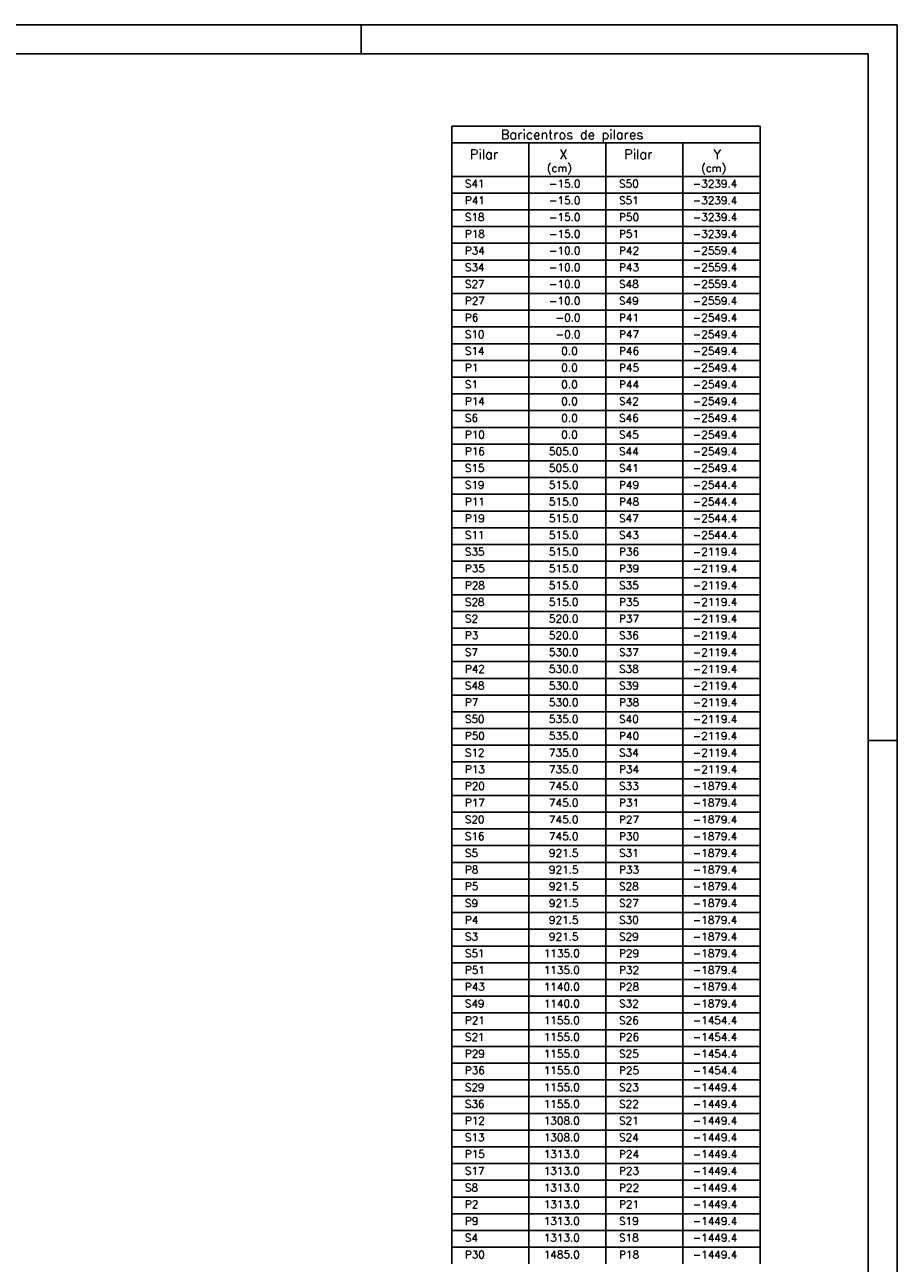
# Model space of a CAD drawing. Extents: x 0 to 119, y 0 to 84.
# Tile 9 of 9: x 89 to 119, y 41 to 84. Entities that reach past the tile are written whole.
import ezdxf

# ---------------------------------------------------------------- set-up
doc = ezdxf.new("R2010")
doc.units = 0
doc.header["$MEASUREMENT"] = 0
doc.layers.add('1', color=1, linetype='CONTINUOUS')
doc.layers.add('8', color=8, linetype='CONTINUOUS')
doc.styles.get("Standard").update_dxf_attribs({"font": 'ROMANS.SHX'})

msp = doc.modelspace()

# ---------------------------------------------------------------- linework, layer by layer
at = {"layer": '1', "linetype": 'Continuous'}
for p, q in [((0, 84.1), (118.9, 84.1)), ((100.4, 83.1), (100.4, 84.1)), ((118.9, 0), (118.9, 84.1)), ((103.521, 80.6), (103.521, 78.867)), ((103.521, 80.6), (114.166, 80.6)), ((114.166, 80.022), (114.166, 80.6)), ((103.521, 80.022), (114.166, 80.022)), ((106.182, 78.867), (106.182, 80.022)), ((108.843, 78.867), (108.843, 80.022)), ((111.505, 78.867), (111.505, 80.022)), ((114.166, 78.867), (114.166, 80.022)), ((103.521, 78.867), (108.843, 78.867)), ((103.521, 78.29), (103.521, 78.867)), ((103.521, 78.867), (103.521, 78.339)), ((106.182, 78.867), (106.182, 78.29)), ((108.843, 78.867), (114.166, 78.867)), ((108.843, 78.867), (108.843, 78.29)), ((111.505, 78.867), (111.505, 78.29)), ((114.166, 78.867), (114.166, 78.29)), ((103.521, 78.29), (114.166, 78.29)), ((103.521, 77.712), (103.521, 78.29)), ((103.521, 78.29), (103.521, 77.762)), ((106.182, 78.29), (106.182, 77.712)), ((108.843, 78.29), (108.843, 77.712)), ((111.505, 78.29), (111.505, 77.712)), ((114.166, 78.29), (114.166, 77.712)), ((103.521, 77.712), (114.166, 77.712)), ((103.521, 77.135), (103.521, 77.712)), ((103.521, 77.712), (103.521, 77.184)), ((106.182, 77.712), (106.182, 77.135)), ((108.843, 77.712), (108.843, 77.135)), ((111.505, 77.712), (111.505, 77.135)), ((114.166, 77.712), (114.166, 77.135)), ((103.521, 77.135), (114.166, 77.135)), ((103.521, 76.557), (103.521, 77.135)), ((103.521, 77.135), (103.521, 76.607)), ((106.182, 77.135), (106.182, 76.557)), ((108.843, 77.135), (108.843, 76.557)), ((111.505, 77.135), (111.505, 76.557)), ((114.166, 77.135), (114.166, 76.557)), ((103.521, 76.557), (114.166, 76.557)), ((103.521, 75.98), (103.521, 76.557)), ((103.521, 76.557), (103.521, 76.029)), ((106.182, 76.557), (106.182, 75.98)), ((108.843, 76.557), (108.843, 75.98)), ((111.505, 76.557), (111.505, 75.98)), ((114.166, 76.557), (114.166, 75.98)), ((103.521, 75.98), (114.166, 75.98)), ((103.521, 75.402), (103.521, 75.98)), ((103.521, 75.98), (103.521, 75.452)), ((106.182, 75.98), (106.182, 75.402)), ((108.843, 75.98), (108.843, 75.402)), ((111.505, 75.98), (111.505, 75.402)), ((114.166, 75.98), (114.166, 75.402)), ((103.521, 75.402), (114.166, 75.402)), ((103.521, 74.825), (103.521, 75.402)), ((103.521, 75.402), (103.521, 74.874)), ((106.182, 75.402), (106.182, 74.825)), ((108.843, 75.402), (108.843, 74.825)), ((111.505, 75.402), (111.505, 74.825)), ((114.166, 75.402), (114.166, 74.825)), ((103.521, 74.825), (114.166, 74.825)), ((103.521, 74.247), (103.521, 74.825)), ((103.521, 74.825), (103.521, 74.297)), ((106.182, 74.825), (106.182, 74.247)), ((108.843, 74.825), (108.843, 74.247)), ((111.505, 74.825), (111.505, 74.247)), ((114.166, 74.825), (114.166, 74.247)), ((103.521, 74.247), (114.166, 74.247)), ((103.521, 73.67), (103.521, 74.247)), ((103.521, 74.247), (103.521, 73.719)), ((106.182, 74.247), (106.182, 73.67)), ((108.843, 74.247), (108.843, 73.67)), ((111.505, 74.247), (111.505, 73.67)), ((114.166, 74.247), (114.166, 73.67)), ((103.521, 73.67), (114.166, 73.67)), ((103.521, 73.092), (103.521, 73.67)), ((103.521, 73.67), (103.521, 73.142)), ((106.182, 73.67), (106.182, 73.092)), ((108.843, 73.67), (108.843, 73.092)), ((111.505, 73.67), (111.505, 73.092)), ((114.166, 73.67), (114.166, 73.092)), ((103.521, 73.092), (114.166, 73.092)), ((103.521, 72.515), (103.521, 73.092)), ((103.521, 73.092), (103.521, 72.564)), ((106.182, 73.092), (106.182, 72.515)), ((108.843, 73.092), (108.843, 72.515)), ((111.505, 73.092), (111.505, 72.515)), ((114.166, 73.092), (114.166, 72.515)), ((103.521, 72.515), (114.166, 72.515)), ((103.521, 71.937), (103.521, 72.515)), ((103.521, 72.515), (103.521, 71.987)), ((106.182, 72.515), (106.182, 71.937)), ((108.843, 72.515), (108.843, 71.937)), ((111.505, 72.515), (111.505, 71.937)), ((114.166, 72.515), (114.166, 71.937)), ((103.521, 71.937), (114.166, 71.937)), ((103.521, 71.36), (103.521, 71.937)), ((103.521, 71.937), (103.521, 71.409)), ((106.182, 71.937), (106.182, 71.36)), ((108.843, 71.937), (108.843, 71.36)), ((111.505, 71.937), (111.505, 71.36)), ((114.166, 71.937), (114.166, 71.36)), ((103.521, 71.36), (114.166, 71.36)), ((103.521, 70.782), (103.521, 71.36)), ((103.521, 71.36), (103.521, 70.832)), ((106.182, 71.36), (106.182, 70.782)), ((108.843, 71.36), (108.843, 70.782)), ((111.505, 71.36), (111.505, 70.782)), ((114.166, 71.36), (114.166, 70.782)), ((103.521, 70.782), (114.166, 70.782)), ((103.521, 70.205), (103.521, 70.782)), ((103.521, 70.782), (103.521, 70.254)), ((106.182, 70.782), (106.182, 70.205)), ((108.843, 70.782), (108.843, 70.205)), ((111.505, 70.782), (111.505, 70.205)), ((114.166, 70.782), (114.166, 70.205)), ((103.521, 70.205), (114.166, 70.205)), ((103.521, 69.627), (103.521, 70.205)), ((103.521, 70.205), (103.521, 69.677)), ((106.182, 70.205), (106.182, 69.627)), ((108.843, 70.205), (108.843, 69.627)), ((111.505, 70.205), (111.505, 69.627)), ((114.166, 70.205), (114.166, 69.627)), ((103.521, 69.627), (114.166, 69.627)), ((103.521, 69.05), (103.521, 69.627)), ((103.521, 69.627), (103.521, 69.099)), ((106.182, 69.627), (106.182, 69.05)), ((108.843, 69.627), (108.843, 69.05)), ((111.505, 69.627), (111.505, 69.05)), ((114.166, 69.627), (114.166, 69.05)), ((103.521, 69.05), (114.166, 69.05)), ((103.521, 68.472), (103.521, 69.05)), ((103.521, 69.05), (103.521, 68.522)), ((106.182, 69.05), (106.182, 68.472)), ((108.843, 69.05), (108.843, 68.472)), ((111.505, 69.05), (111.505, 68.472)), ((114.166, 69.05), (114.166, 68.472)), ((103.521, 68.472), (114.166, 68.472)), ((103.521, 67.895), (103.521, 68.472)), ((103.521, 68.472), (103.521, 67.944)), ((106.182, 68.472), (106.182, 67.895)), ((108.843, 68.472), (108.843, 67.895)), ((111.505, 68.472), (111.505, 67.895)), ((114.166, 68.472), (114.166, 67.895)), ((103.521, 67.895), (114.166, 67.895)), ((103.521, 67.317), (103.521, 67.895)), ((103.521, 67.895), (103.521, 67.367)), ((106.182, 67.895), (106.182, 67.317)), ((108.843, 67.895), (108.843, 67.317)), ((111.505, 67.895), (111.505, 67.317)), ((114.166, 67.895), (114.166, 67.317)), ((103.521, 67.317), (114.166, 67.317)), ((103.521, 66.74), (103.521, 67.317)), ((103.521, 67.317), (103.521, 66.789)), ((106.182, 67.317), (106.182, 66.74)), ((108.843, 67.317), (108.843, 66.74)), ((111.505, 67.317), (111.505, 66.74)), ((114.166, 67.317), (114.166, 66.74)), ((103.521, 66.74), (114.166, 66.74)), ((103.521, 66.162), (103.521, 66.74)), ((103.521, 66.74), (103.521, 66.212)), ((106.182, 66.74), (106.182, 66.162)), ((108.843, 66.74), (108.843, 66.162)), ((111.505, 66.74), (111.505, 66.162)), ((114.166, 66.74), (114.166, 66.162)), ((103.521, 66.162), (114.166, 66.162)), ((103.521, 65.585), (103.521, 66.162)), ((103.521, 66.162), (103.521, 65.634)), ((106.182, 66.162), (106.182, 65.585)), ((108.843, 66.162), (108.843, 65.585)), ((111.505, 66.162), (111.505, 65.585)), ((114.166, 66.162), (114.166, 65.585)), ((103.521, 65.585), (114.166, 65.585)), ((103.521, 65.007), (103.521, 65.585)), ((103.521, 65.585), (103.521, 65.057)), ((106.182, 65.585), (106.182, 65.007)), ((108.843, 65.585), (108.843, 65.007)), ((111.505, 65.585), (111.505, 65.007)), ((114.166, 65.585), (114.166, 65.007)), ((103.521, 65.007), (114.166, 65.007)), ((103.521, 64.43), (103.521, 65.007)), ((103.521, 65.007), (103.521, 64.479)), ((106.182, 65.007), (106.182, 64.43)), ((108.843, 65.007), (108.843, 64.43)), ((111.505, 65.007), (111.505, 64.43)), ((114.166, 65.007), (114.166, 64.43)), ((103.521, 64.43), (114.166, 64.43)), ((103.521, 63.852), (103.521, 64.43)), ((103.521, 64.43), (103.521, 63.902)), ((106.182, 64.43), (106.182, 63.852)), ((108.843, 64.43), (108.843, 63.852)), ((111.505, 64.43), (111.505, 63.852)), ((114.166, 64.43), (114.166, 63.852)), ((103.521, 63.852), (114.166, 63.852)), ((103.521, 63.275), (103.521, 63.852)), ((103.521, 63.852), (103.521, 63.324)), ((106.182, 63.852), (106.182, 63.275)), ((108.843, 63.852), (108.843, 63.275)), ((111.505, 63.852), (111.505, 63.275)), ((114.166, 63.852), (114.166, 63.275)), ((103.521, 63.275), (114.166, 63.275)), ((103.521, 62.697), (103.521, 63.275)), ((103.521, 63.275), (103.521, 62.747)), ((106.182, 63.275), (106.182, 62.697)), ((108.843, 63.275), (108.843, 62.697)), ((111.505, 63.275), (111.505, 62.697)), ((114.166, 63.275), (114.166, 62.697)), ((103.521, 62.697), (114.166, 62.697)), ((103.521, 62.12), (103.521, 62.697)), ((103.521, 62.697), (103.521, 62.169)), ((106.182, 62.697), (106.182, 62.12)), ((108.843, 62.697), (108.843, 62.12)), ((111.505, 62.697), (111.505, 62.12)), ((114.166, 62.697), (114.166, 62.12)), ((103.521, 62.12), (114.166, 62.12)), ((103.521, 61.542), (103.521, 62.12)), ((103.521, 62.12), (103.521, 61.592)), ((106.182, 62.12), (106.182, 61.542)), ((108.843, 62.12), (108.843, 61.542)), ((111.505, 62.12), (111.505, 61.542)), ((114.166, 62.12), (114.166, 61.542)), ((103.521, 61.542), (114.166, 61.542)), ((103.521, 60.965), (103.521, 61.542)), ((103.521, 61.542), (103.521, 61.014)), ((106.182, 61.542), (106.182, 60.965)), ((108.843, 61.542), (108.843, 60.965)), ((111.505, 61.542), (111.505, 60.965)), ((114.166, 61.542), (114.166, 60.965)), ((103.521, 60.965), (114.166, 60.965)), ((103.521, 60.387), (103.521, 60.965)), ((103.521, 60.965), (103.521, 60.437)), ((106.182, 60.965), (106.182, 60.387)), ((108.843, 60.965), (108.843, 60.387)), ((111.505, 60.965), (111.505, 60.387)), ((114.166, 60.965), (114.166, 60.387)), ((103.521, 60.387), (114.166, 60.387)), ((103.521, 59.81), (103.521, 60.387)), ((103.521, 60.387), (103.521, 59.859)), ((106.182, 60.387), (106.182, 59.81)), ((108.843, 60.387), (108.843, 59.81)), ((111.505, 60.387), (111.505, 59.81)), ((114.166, 60.387), (114.166, 59.81)), ((103.521, 59.81), (114.166, 59.81)), ((103.521, 59.232), (103.521, 59.81)), ((103.521, 59.81), (103.521, 59.282)), ((106.182, 59.81), (106.182, 59.232)), ((108.843, 59.81), (108.843, 59.232)), ((111.505, 59.81), (111.505, 59.232)), ((114.166, 59.81), (114.166, 59.232)), ((103.521, 59.232), (114.166, 59.232)), ((103.521, 58.655), (103.521, 59.232)), ((103.521, 59.232), (103.521, 58.704)), ((106.182, 59.232), (106.182, 58.655)), ((108.843, 59.232), (108.843, 58.655)), ((111.505, 59.232), (111.505, 58.655)), ((114.166, 59.232), (114.166, 58.655)), ((117.9, 59.4), (118.9, 59.4)), ((103.521, 58.655), (114.166, 58.655)), ((103.521, 58.077), (103.521, 58.655)), ((103.521, 58.655), (103.521, 58.127)), ((106.182, 58.655), (106.182, 58.077)), ((108.843, 58.655), (108.843, 58.077)), ((111.505, 58.655), (111.505, 58.077)), ((114.166, 58.655), (114.166, 58.077)), ((103.521, 58.077), (114.166, 58.077)), ((103.521, 57.5), (103.521, 58.077)), ((103.521, 58.077), (103.521, 57.549)), ((106.182, 58.077), (106.182, 57.5)), ((108.843, 58.077), (108.843, 57.5)), ((111.505, 58.077), (111.505, 57.5)), ((114.166, 58.077), (114.166, 57.5)), ((103.521, 57.5), (114.166, 57.5)), ((103.521, 56.922), (103.521, 57.5)), ((103.521, 57.5), (103.521, 56.972)), ((106.182, 57.5), (106.182, 56.922)), ((108.843, 57.5), (108.843, 56.922)), ((111.505, 57.5), (111.505, 56.922)), ((114.166, 57.5), (114.166, 56.922)), ((103.521, 56.922), (114.166, 56.922)), ((103.521, 56.345), (103.521, 56.922)), ((103.521, 56.922), (103.521, 56.394)), ((106.182, 56.922), (106.182, 56.345)), ((108.843, 56.922), (108.843, 56.345)), ((111.505, 56.922), (111.505, 56.345)), ((114.166, 56.922), (114.166, 56.345)), ((103.521, 56.345), (114.166, 56.345)), ((103.521, 55.767), (103.521, 56.345)), ((103.521, 56.345), (103.521, 55.817)), ((106.182, 56.345), (106.182, 55.767)), ((108.843, 56.345), (108.843, 55.767)), ((111.505, 56.345), (111.505, 55.767)), ((114.166, 56.345), (114.166, 55.767)), ((103.521, 55.767), (114.166, 55.767)), ((103.521, 55.19), (103.521, 55.767)), ((103.521, 55.767), (103.521, 55.239)), ((106.182, 55.767), (106.182, 55.19)), ((108.843, 55.767), (108.843, 55.19)), ((111.505, 55.767), (111.505, 55.19)), ((114.166, 55.767), (114.166, 55.19)), ((103.521, 55.19), (114.166, 55.19)), ((103.521, 54.612), (103.521, 55.19)), ((103.521, 55.19), (103.521, 54.662)), ((106.182, 55.19), (106.182, 54.612)), ((108.843, 55.19), (108.843, 54.612)), ((111.505, 55.19), (111.505, 54.612)), ((114.166, 55.19), (114.166, 54.612)), ((103.521, 54.612), (114.166, 54.612)), ((103.521, 54.035), (103.521, 54.612)), ((103.521, 54.612), (103.521, 54.084)), ((106.182, 54.612), (106.182, 54.035)), ((108.843, 54.612), (108.843, 54.035)), ((111.505, 54.612), (111.505, 54.035)), ((114.166, 54.612), (114.166, 54.035)), ((103.521, 54.035), (114.166, 54.035)), ((103.521, 53.457), (103.521, 54.035)), ((103.521, 54.035), (103.521, 53.507)), ((106.182, 54.035), (106.182, 53.457)), ((108.843, 54.035), (108.843, 53.457)), ((111.505, 54.035), (111.505, 53.457)), ((114.166, 54.035), (114.166, 53.457)), ((103.521, 53.457), (114.166, 53.457)), ((103.521, 52.88), (103.521, 53.457)), ((103.521, 53.457), (103.521, 52.929)), ((106.182, 53.457), (106.182, 52.88)), ((108.843, 53.457), (108.843, 52.88)), ((111.505, 53.457), (111.505, 52.88)), ((114.166, 53.457), (114.166, 52.88)), ((103.521, 52.88), (114.166, 52.88)), ((103.521, 52.302), (103.521, 52.88)), ((103.521, 52.88), (103.521, 52.352)), ((106.182, 52.88), (106.182, 52.302)), ((108.843, 52.88), (108.843, 52.302)), ((111.505, 52.88), (111.505, 52.302)), ((114.166, 52.88), (114.166, 52.302)), ((103.521, 52.302), (114.166, 52.302)), ((103.521, 51.725), (103.521, 52.302)), ((103.521, 52.302), (103.521, 51.774)), ((106.182, 52.302), (106.182, 51.725)), ((108.843, 52.302), (108.843, 51.725)), ((111.505, 52.302), (111.505, 51.725)), ((114.166, 52.302), (114.166, 51.725)), ((103.521, 51.725), (114.166, 51.725)), ((103.521, 51.147), (103.521, 51.725)), ((103.521, 51.725), (103.521, 51.197)), ((106.182, 51.725), (106.182, 51.147)), ((108.843, 51.725), (108.843, 51.147)), ((111.505, 51.725), (111.505, 51.147)), ((114.166, 51.725), (114.166, 51.147)), ((103.521, 51.147), (114.166, 51.147)), ((103.521, 50.57), (103.521, 51.147)), ((103.521, 51.147), (103.521, 50.619)), ((106.182, 51.147), (106.182, 50.57)), ((108.843, 51.147), (108.843, 50.57)), ((111.505, 51.147), (111.505, 50.57)), ((114.166, 51.147), (114.166, 50.57)), ((103.521, 50.57), (114.166, 50.57)), ((103.521, 49.992), (103.521, 50.57)), ((103.521, 50.57), (103.521, 50.042)), ((106.182, 50.57), (106.182, 49.992)), ((108.843, 50.57), (108.843, 49.992)), ((111.505, 50.57), (111.505, 49.992)), ((114.166, 50.57), (114.166, 49.992)), ((103.521, 49.992), (114.166, 49.992)), ((103.521, 49.415), (103.521, 49.992)), ((103.521, 49.992), (103.521, 49.464)), ((106.182, 49.992), (106.182, 49.415)), ((108.843, 49.992), (108.843, 49.415)), ((111.505, 49.992), (111.505, 49.415)), ((114.166, 49.992), (114.166, 49.415)), ((103.521, 49.415), (114.166, 49.415)), ((103.521, 48.837), (103.521, 49.415)), ((103.521, 49.415), (103.521, 48.887)), ((106.182, 49.415), (106.182, 48.837)), ((108.843, 49.415), (108.843, 48.837)), ((111.505, 49.415), (111.505, 48.837)), ((114.166, 49.415), (114.166, 48.837)), ((103.521, 48.837), (114.166, 48.837)), ((103.521, 48.26), (103.521, 48.837)), ((103.521, 48.837), (103.521, 48.309)), ((106.182, 48.837), (106.182, 48.26)), ((108.843, 48.837), (108.843, 48.26)), ((111.505, 48.837), (111.505, 48.26)), ((114.166, 48.837), (114.166, 48.26)), ((103.521, 48.26), (114.166, 48.26)), ((103.521, 47.682), (103.521, 48.26)), ((103.521, 48.26), (103.521, 47.732)), ((106.182, 48.26), (106.182, 47.682)), ((108.843, 48.26), (108.843, 47.682)), ((111.505, 48.26), (111.505, 47.682)), ((114.166, 48.26), (114.166, 47.682)), ((103.521, 47.682), (114.166, 47.682)), ((103.521, 47.105), (103.521, 47.682)), ((103.521, 47.682), (103.521, 47.154)), ((106.182, 47.682), (106.182, 47.105)), ((108.843, 47.682), (108.843, 47.105)), ((111.505, 47.682), (111.505, 47.105)), ((114.166, 47.682), (114.166, 47.105)), ((103.521, 47.105), (114.166, 47.105)), ((103.521, 46.527), (103.521, 47.105)), ((103.521, 47.105), (103.521, 46.577)), ((106.182, 47.105), (106.182, 46.527)), ((108.843, 47.105), (108.843, 46.527)), ((111.505, 47.105), (111.505, 46.527)), ((114.166, 47.105), (114.166, 46.527)), ((103.521, 46.527), (114.166, 46.527)), ((103.521, 45.95), (103.521, 46.527)), ((103.521, 46.527), (103.521, 45.999)), ((106.182, 46.527), (106.182, 45.95)), ((108.843, 46.527), (108.843, 45.95)), ((111.505, 46.527), (111.505, 45.95)), ((114.166, 46.527), (114.166, 45.95)), ((103.521, 45.95), (114.166, 45.95)), ((103.521, 45.372), (103.521, 45.95)), ((103.521, 45.95), (103.521, 45.422)), ((106.182, 45.95), (106.182, 45.372)), ((108.843, 45.95), (108.843, 45.372)), ((111.505, 45.95), (111.505, 45.372)), ((114.166, 45.95), (114.166, 45.372)), ((103.521, 45.372), (114.166, 45.372)), ((103.521, 44.795), (103.521, 45.372)), ((103.521, 45.372), (103.521, 44.844)), ((106.182, 45.372), (106.182, 44.795)), ((108.843, 45.372), (108.843, 44.795)), ((111.505, 45.372), (111.505, 44.795)), ((114.166, 45.372), (114.166, 44.795)), ((103.521, 44.795), (114.166, 44.795)), ((103.521, 44.217), (103.521, 44.795)), ((103.521, 44.795), (103.521, 44.267)), ((106.182, 44.795), (106.182, 44.217)), ((108.843, 44.795), (108.843, 44.217)), ((111.505, 44.795), (111.505, 44.217)), ((114.166, 44.795), (114.166, 44.217)), ((103.521, 44.217), (114.166, 44.217)), ((103.521, 43.64), (103.521, 44.217)), ((103.521, 44.217), (103.521, 43.689)), ((106.182, 44.217), (106.182, 43.64)), ((108.843, 44.217), (108.843, 43.64)), ((111.505, 44.217), (111.505, 43.64)), ((114.166, 44.217), (114.166, 43.64)), ((103.521, 43.64), (114.166, 43.64)), ((103.521, 43.062), (103.521, 43.64)), ((103.521, 43.64), (103.521, 43.112)), ((106.182, 43.64), (106.182, 43.062)), ((108.843, 43.64), (108.843, 43.062)), ((111.505, 43.64), (111.505, 43.062)), ((114.166, 43.64), (114.166, 43.062)), ((103.521, 43.062), (114.166, 43.062)), ((103.521, 42.485), (103.521, 43.062)), ((103.521, 43.062), (103.521, 42.534)), ((106.182, 43.062), (106.182, 42.485)), ((108.843, 43.062), (108.843, 42.485)), ((111.505, 43.062), (111.505, 42.485)), ((114.166, 43.062), (114.166, 42.485)), ((103.521, 42.485), (114.166, 42.485)), ((103.521, 41.907), (103.521, 42.485)), ((103.521, 42.485), (103.521, 41.957)), ((106.182, 42.485), (106.182, 41.907)), ((108.843, 42.485), (108.843, 41.907)), ((111.505, 42.485), (111.505, 41.907)), ((114.166, 42.485), (114.166, 41.907)), ((103.521, 41.907), (114.166, 41.907)), ((103.521, 41.33), (103.521, 41.907)), ((103.521, 41.907), (103.521, 41.379)), ((106.182, 41.907), (106.182, 41.33)), ((108.843, 41.907), (108.843, 41.33)), ((111.505, 41.907), (111.505, 41.33)), ((114.166, 41.907), (114.166, 41.33))]:
    msp.add_line(p, q, dxfattribs=at)
at = {"layer": '8', "linetype": 'Continuous'}
for p in [(2.5, 83.1), (117.9, 1)]:
    msp.add_line(p, (117.9, 83.1), dxfattribs=at)

# ---------------------------------------------------------------- texts
at = {"layer": '1', "linetype": 'Continuous'}
for s, height, p in [('Baricentros de pilares', 0.33, (105.213, 80.146)), ('Pilar', 0.33, (104.151, 79.466)), ('X', 0.33, (107.231, 79.466)), ('Pilar', 0.33, (109.473, 79.466)), ('Y', 0.33, (112.554, 79.466)), ('(cm)', 0.264, (106.81, 79.022)), ('(cm)', 0.264, (112.133, 79.022)), ('S41', 0.264, (103.976, 78.483)), ('  -15.0', 0.264, (106.518, 78.483)), ('S50', 0.264, (109.298, 78.483)), ('-3239.4', 0.264, (111.84, 78.483)), ('P41', 0.264, (103.976, 77.906)), ('  -15.0', 0.264, (106.518, 77.906)), ('S51', 0.264, (109.298, 77.906)), ('-3239.4', 0.264, (111.84, 77.906)), ('S18', 0.264, (103.976, 77.328)), ('  -15.0', 0.264, (106.518, 77.328)), ('P50', 0.264, (109.298, 77.328)), ('-3239.4', 0.264, (111.84, 77.328)), ('P18', 0.264, (103.976, 76.751)), ('  -15.0', 0.264, (106.518, 76.751)), ('P51', 0.264, (109.298, 76.751)), ('-3239.4', 0.264, (111.84, 76.751)), ('P34', 0.264, (103.976, 76.173)), ('  -10.0', 0.264, (106.518, 76.173)), ('P42', 0.264, (109.298, 76.173)), ('-2559.4', 0.264, (111.84, 76.173)), ('S34', 0.264, (103.976, 75.596)), ('  -10.0', 0.264, (106.518, 75.596)), ('P43', 0.264, (109.298, 75.596)), ('-2559.4', 0.264, (111.84, 75.596)), ('S27', 0.264, (103.976, 75.018)), ('  -10.0', 0.264, (106.518, 75.018)), ('S48', 0.264, (109.298, 75.018)), ('-2559.4', 0.264, (111.84, 75.018)), ('P27', 0.264, (103.976, 74.441)), ('  -10.0', 0.264, (106.518, 74.441)), ('S49', 0.264, (109.298, 74.441)), ('-2559.4', 0.264, (111.84, 74.441)), ('P6', 0.264, (103.976, 73.863)), ('   -0.0', 0.264, (106.518, 73.863)), ('P41', 0.264, (109.298, 73.863)), ('-2549.4', 0.264, (111.84, 73.863)), ('S10', 0.264, (103.976, 73.286)), ('   -0.0', 0.264, (106.518, 73.286)), ('P47', 0.264, (109.298, 73.286)), ('-2549.4', 0.264, (111.84, 73.286)), ('S14', 0.264, (103.976, 72.708)), ('    0.0', 0.264, (106.518, 72.708)), ('P46', 0.264, (109.298, 72.708)), ('-2549.4', 0.264, (111.84, 72.708)), ('P1', 0.264, (103.976, 72.131)), ('    0.0', 0.264, (106.518, 72.131)), ('P45', 0.264, (109.298, 72.131)), ('-2549.4', 0.264, (111.84, 72.131)), ('S1', 0.264, (103.976, 71.553)), ('    0.0', 0.264, (106.518, 71.553)), ('P44', 0.264, (109.298, 71.553)), ('-2549.4', 0.264, (111.84, 71.553)), ('P14', 0.264, (103.976, 70.976)), ('    0.0', 0.264, (106.518, 70.976)), ('S42', 0.264, (109.298, 70.976)), ('-2549.4', 0.264, (111.84, 70.976)), ('S6', 0.264, (103.976, 70.398)), ('    0.0', 0.264, (106.518, 70.398)), ('S46', 0.264, (109.298, 70.398)), ('-2549.4', 0.264, (111.84, 70.398)), ('P10', 0.264, (103.976, 69.821)), ('    0.0', 0.264, (106.518, 69.821)), ('S45', 0.264, (109.298, 69.821)), ('-2549.4', 0.264, (111.84, 69.821)), ('P16', 0.264, (103.976, 69.243)), ('  505.0', 0.264, (106.518, 69.243)), ('S44', 0.264, (109.298, 69.243)), ('-2549.4', 0.264, (111.84, 69.243)), ('S15', 0.264, (103.976, 68.666)), ('  505.0', 0.264, (106.518, 68.666)), ('S41', 0.264, (109.298, 68.666)), ('-2549.4', 0.264, (111.84, 68.666)), ('S19', 0.264, (103.976, 68.088)), ('  515.0', 0.264, (106.518, 68.088)), ('P49', 0.264, (109.298, 68.088)), ('-2544.4', 0.264, (111.84, 68.088)), ('P11', 0.264, (103.976, 67.511)), ('  515.0', 0.264, (106.518, 67.511)), ('P48', 0.264, (109.298, 67.511)), ('-2544.4', 0.264, (111.84, 67.511)), ('P19', 0.264, (103.976, 66.933)), ('  515.0', 0.264, (106.518, 66.933)), ('S47', 0.264, (109.298, 66.933)), ('-2544.4', 0.264, (111.84, 66.933)), ('S11', 0.264, (103.976, 66.356)), ('  515.0', 0.264, (106.518, 66.356)), ('S43', 0.264, (109.298, 66.356)), ('-2544.4', 0.264, (111.84, 66.356)), ('S35', 0.264, (103.976, 65.778)), ('  515.0', 0.264, (106.518, 65.778)), ('P36', 0.264, (109.298, 65.778)), ('-2119.4', 0.264, (111.84, 65.778)), ('P35', 0.264, (103.976, 65.201)), ('  515.0', 0.264, (106.518, 65.201)), ('P39', 0.264, (109.298, 65.201)), ('-2119.4', 0.264, (111.84, 65.201)), ('P28', 0.264, (103.976, 64.623)), ('  515.0', 0.264, (106.518, 64.623)), ('S35', 0.264, (109.298, 64.623)), ('-2119.4', 0.264, (111.84, 64.623)), ('S28', 0.264, (103.976, 64.046)), ('  515.0', 0.264, (106.518, 64.046)), ('P35', 0.264, (109.298, 64.046)), ('-2119.4', 0.264, (111.84, 64.046)), ('S2', 0.264, (103.976, 63.468)), ('  520.0', 0.264, (106.518, 63.468)), ('P37', 0.264, (109.298, 63.468)), ('-2119.4', 0.264, (111.84, 63.468)), ('P3', 0.264, (103.976, 62.891)), ('  520.0', 0.264, (106.518, 62.891)), ('S36', 0.264, (109.298, 62.891)), ('-2119.4', 0.264, (111.84, 62.891)), ('S7', 0.264, (103.976, 62.313)), ('  530.0', 0.264, (106.518, 62.313)), ('S37', 0.264, (109.298, 62.313)), ('-2119.4', 0.264, (111.84, 62.313)), ('P42', 0.264, (103.976, 61.736)), ('  530.0', 0.264, (106.518, 61.736)), ('S38', 0.264, (109.298, 61.736)), ('-2119.4', 0.264, (111.84, 61.736)), ('S48', 0.264, (103.976, 61.158)), ('  530.0', 0.264, (106.518, 61.158)), ('S39', 0.264, (109.298, 61.158)), ('-2119.4', 0.264, (111.84, 61.158)), ('P7', 0.264, (103.976, 60.581)), ('  530.0', 0.264, (106.518, 60.581)), ('P38', 0.264, (109.298, 60.581)), ('-2119.4', 0.264, (111.84, 60.581)), ('S50', 0.264, (103.976, 60.003)), ('  535.0', 0.264, (106.518, 60.003)), ('S40', 0.264, (109.298, 60.003)), ('-2119.4', 0.264, (111.84, 60.003)), ('P50', 0.264, (103.976, 59.426)), ('  535.0', 0.264, (106.518, 59.426)), ('P40', 0.264, (109.298, 59.426)), ('-2119.4', 0.264, (111.84, 59.426)), ('S12', 0.264, (103.976, 58.848)), ('  735.0', 0.264, (106.518, 58.848)), ('S34', 0.264, (109.298, 58.848)), ('-2119.4', 0.264, (111.84, 58.848)), ('P13', 0.264, (103.976, 58.271)), ('  735.0', 0.264, (106.518, 58.271)), ('P34', 0.264, (109.298, 58.271)), ('-2119.4', 0.264, (111.84, 58.271)), ('P20', 0.264, (103.976, 57.693)), ('  745.0', 0.264, (106.518, 57.693)), ('S33', 0.264, (109.298, 57.693)), ('-1879.4', 0.264, (111.84, 57.693)), ('P17', 0.264, (103.976, 57.116)), ('  745.0', 0.264, (106.518, 57.116)), ('P31', 0.264, (109.298, 57.116)), ('-1879.4', 0.264, (111.84, 57.116)), ('S20', 0.264, (103.976, 56.538)), ('  745.0', 0.264, (106.518, 56.538)), ('P27', 0.264, (109.298, 56.538)), ('-1879.4', 0.264, (111.84, 56.538)), ('S16', 0.264, (103.976, 55.961)), ('  745.0', 0.264, (106.518, 55.961)), ('P30', 0.264, (109.298, 55.961)), ('-1879.4', 0.264, (111.84, 55.961)), ('S5', 0.264, (103.976, 55.383)), ('  921.5', 0.264, (106.518, 55.383)), ('S31', 0.264, (109.298, 55.383)), ('-1879.4', 0.264, (111.84, 55.383)), ('P8', 0.264, (103.976, 54.806)), ('  921.5', 0.264, (106.518, 54.806)), ('P33', 0.264, (109.298, 54.806)), ('-1879.4', 0.264, (111.84, 54.806)), ('P5', 0.264, (103.976, 54.228)), ('  921.5', 0.264, (106.518, 54.228)), ('S28', 0.264, (109.298, 54.228)), ('-1879.4', 0.264, (111.84, 54.228)), ('S9', 0.264, (103.976, 53.651)), ('  921.5', 0.264, (106.518, 53.651)), ('S27', 0.264, (109.298, 53.651)), ('-1879.4', 0.264, (111.84, 53.651)), ('P4', 0.264, (103.976, 53.073)), ('  921.5', 0.264, (106.518, 53.073)), ('S30', 0.264, (109.298, 53.073)), ('-1879.4', 0.264, (111.84, 53.073)), ('S3', 0.264, (103.976, 52.496)), ('  921.5', 0.264, (106.518, 52.496)), ('S29', 0.264, (109.298, 52.496)), ('-1879.4', 0.264, (111.84, 52.496)), ('S51', 0.264, (103.976, 51.918)), (' 1135.0', 0.264, (106.518, 51.918)), ('P29', 0.264, (109.298, 51.918)), ('-1879.4', 0.264, (111.84, 51.918)), ('P51', 0.264, (103.976, 51.341)), (' 1135.0', 0.264, (106.518, 51.341)), ('P32', 0.264, (109.298, 51.341)), ('-1879.4', 0.264, (111.84, 51.341)), ('P43', 0.264, (103.976, 50.763)), (' 1140.0', 0.264, (106.518, 50.763)), ('P28', 0.264, (109.298, 50.763)), ('-1879.4', 0.264, (111.84, 50.763)), ('S49', 0.264, (103.976, 50.186)), (' 1140.0', 0.264, (106.518, 50.186)), ('S32', 0.264, (109.298, 50.186)), ('-1879.4', 0.264, (111.84, 50.186)), ('P21', 0.264, (103.976, 49.608)), (' 1155.0', 0.264, (106.518, 49.608)), ('S26', 0.264, (109.298, 49.608)), ('-1454.4', 0.264, (111.84, 49.608)), ('S21', 0.264, (103.976, 49.031)), (' 1155.0', 0.264, (106.518, 49.031)), ('P26', 0.264, (109.298, 49.031)), ('-1454.4', 0.264, (111.84, 49.031)), ('P29', 0.264, (103.976, 48.453)), (' 1155.0', 0.264, (106.518, 48.453)), ('S25', 0.264, (109.298, 48.453)), ('-1454.4', 0.264, (111.84, 48.453)), ('P36', 0.264, (103.976, 47.876)), (' 1155.0', 0.264, (106.518, 47.876)), ('P25', 0.264, (109.298, 47.876)), ('-1454.4', 0.264, (111.84, 47.876)), ('S29', 0.264, (103.976, 47.298)), (' 1155.0', 0.264, (106.518, 47.298)), ('S23', 0.264, (109.298, 47.298)), ('-1449.4', 0.264, (111.84, 47.298)), ('S36', 0.264, (103.976, 46.721)), (' 1155.0', 0.264, (106.518, 46.721)), ('S22', 0.264, (109.298, 46.721)), ('-1449.4', 0.264, (111.84, 46.721)), ('P12', 0.264, (103.976, 46.143)), (' 1308.0', 0.264, (106.518, 46.143)), ('S21', 0.264, (109.298, 46.143)), ('-1449.4', 0.264, (111.84, 46.143)), ('S13', 0.264, (103.976, 45.566)), (' 1308.0', 0.264, (106.518, 45.566)), ('S24', 0.264, (109.298, 45.566)), ('-1449.4', 0.264, (111.84, 45.566)), ('P15', 0.264, (103.976, 44.988)), (' 1313.0', 0.264, (106.518, 44.988)), ('P24', 0.264, (109.298, 44.988)), ('-1449.4', 0.264, (111.84, 44.988)), ('S17', 0.264, (103.976, 44.411)), (' 1313.0', 0.264, (106.518, 44.411)), ('P23', 0.264, (109.298, 44.411)), ('-1449.4', 0.264, (111.84, 44.411)), ('S8', 0.264, (103.976, 43.833)), (' 1313.0', 0.264, (106.518, 43.833)), ('P22', 0.264, (109.298, 43.833)), ('-1449.4', 0.264, (111.84, 43.833)), ('P2', 0.264, (103.976, 43.256)), (' 1313.0', 0.264, (106.518, 43.256)), ('P21', 0.264, (109.298, 43.256)), ('-1449.4', 0.264, (111.84, 43.256)), ('P9', 0.264, (103.976, 42.678)), (' 1313.0', 0.264, (106.518, 42.678)), ('S19', 0.264, (109.298, 42.678)), ('-1449.4', 0.264, (111.84, 42.678)), ('S4', 0.264, (103.976, 42.101)), (' 1313.0', 0.264, (106.518, 42.101)), ('S18', 0.264, (109.298, 42.101)), ('-1449.4', 0.264, (111.84, 42.101)), ('P30', 0.264, (103.976, 41.523)), (' 1485.0', 0.264, (106.518, 41.523)), ('P18', 0.264, (109.298, 41.523)), ('-1449.4', 0.264, (111.84, 41.523))]:
    msp.add_text(s, height=height, dxfattribs=at).set_placement(p)

doc.saveas('drawing.dxf')
